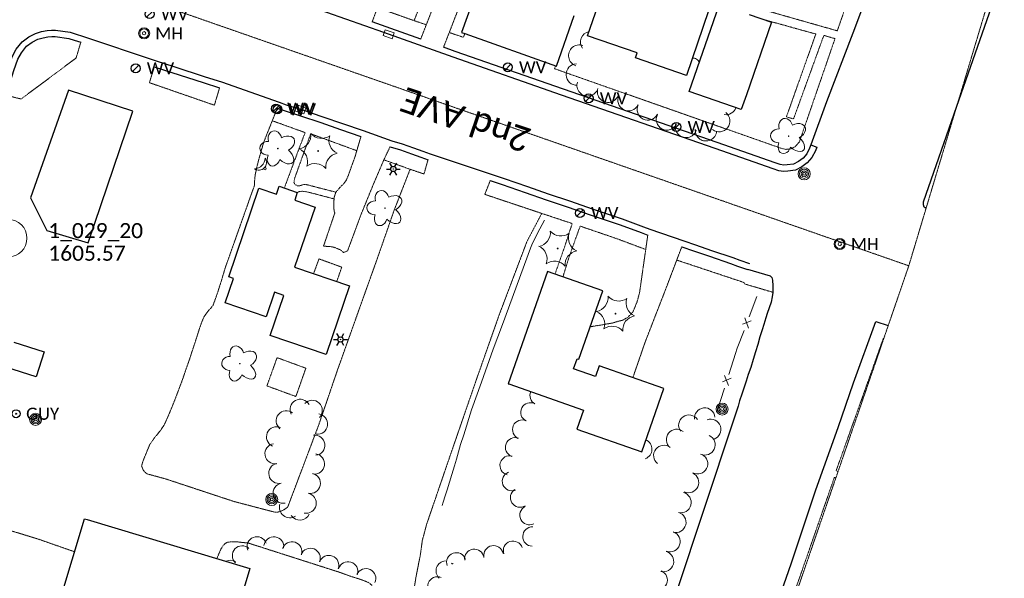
# Model space of a CAD drawing. Extents: x 386237 to 390135, y 96958 to 113752.
# Tile 20 of 116: x 387712 to 388105, y 98474 to 98696. Entities that reach past the tile are written whole.
import ezdxf
from ezdxf.enums import TextEntityAlignment as Align

# ---------------------------------------------------------------- set-up
doc = ezdxf.new("R2010")
doc.units = 0
doc.header["$MEASUREMENT"] = 0
doc.linetypes.add('Wisdot3', pattern=[0.1875, 0.125, -0.0625])
doc.linetypes.add('Wisdot5', pattern=[0.1, 0.05, -0.05])
for name, color, linetype, lineweight in [('E_BLD', 231, 'Continuous', 25), ('E_DRN', 41, 'Continuous', 18), ('E_DWY', 51, 'Wisdot3', 18), ('E_LAND_Vegetation', 81, 'Continuous', 18), ('E_LTG', 21, 'Continuous', 25), ('E_MAP_Limits', 81, 'Wisdot3', 18), ('E_MAP_PassPoints', 41, 'Continuous', 18), ('E_MISCPROP', 31, 'Continuous', 18), ('E_MISCPROP_Railing', 31, 'Continuous', 18), ('E_MISCPROP_Solid', 231, 'Continuous', 18), ('E_PATH_Sidewalk', 51, 'Wisdot5', 18), ('E_RDWY', 21, 'Continuous', 25), ('E_RDWY_Name', 21, 'Continuous', 18), ('E_UTL_EGuyWire', 201, 'Continuous', 25), ('E_UTL_MH', 31, 'Continuous', 18), ('E_UTL_W', 171, 'Continuous', 25)]:
    doc.layers.add(name, color=color, linetype=linetype, lineweight=lineweight)
doc.styles.add('CalibriLight', font='calibril.ttf')

# ---------------------------------------------------------------- blocks, each defined once
blk = doc.blocks.new('PP')
at = {"layer": 'E_MAP_PassPoints', "lineweight": 0}
for radius in [7.5, 0.96]:
    blk.add_circle((0, 0), radius, dxfattribs=at)
blk = doc.blocks.new('GUY')
at = {"color": 0, "linetype": 'ByBlock', "lineweight": -2, "transparency": 16777216}
for radius in [4, 0.5]:
    blk.add_circle((0, 0), radius, dxfattribs=at)
at = {"color": 0, "linetype": 'ByBlock', "lineweight": -2, "transparency": 16777216, "style": 'CalibriLight'}
blk.add_text('GUY', height=12, dxfattribs=at).set_placement((10, 0), align=Align.MIDDLE_LEFT)
blk = doc.blocks.new('INLET')
at = {"color": 0, "linetype": 'ByBlock', "lineweight": -2, "transparency": 16777216, "flags": 128}
blk.add_lwpolyline([(-7.5, 10), (7.5, 10), (7.5, 0), (-7.5, 0)], close=True, dxfattribs=at)
blk = doc.blocks.new('LPOL')
at = {"color": 0, "linetype": 'ByBlock', "lineweight": -2, "transparency": 16777216}
for p, q in [((-4, 0), (-1.5, 0)), ((-0.75, 1.3), (-2, 3.46)), ((0.75, 1.3), (2, 3.46)), ((1.5, 0), (4, 0)), ((-2, -3.46), (-0.75, -1.3)), ((2, -3.46), (0.75, -1.3))]:
    blk.add_line(p, q, dxfattribs=at)
for radius in [1.5, 1.5, 1.5, 0.125]:
    blk.add_circle((0, 0), radius, dxfattribs=at)
blk = doc.blocks.new('MH')
at = {"color": 0, "linetype": 'ByBlock', "lineweight": -2, "transparency": 16777216}
for radius in [5, 4, 1.5]:
    blk.add_circle((0, 0), radius, dxfattribs=at)
at = {"color": 0, "linetype": 'ByBlock', "lineweight": -2, "transparency": 16777216, "style": 'CalibriLight'}
blk.add_text('MH', height=10.8, dxfattribs=at).set_placement((10, 0), align=Align.MIDDLE_LEFT)
blk = doc.blocks.new('CTRE')
at = {"color": 0, "linetype": 'ByBlock', "lineweight": -2, "transparency": 16777216}
blk.add_circle((0, 0), 0.223, dxfattribs=at)
for centre, start, end in [((-11.97, 8.96), 280.2067, 5.9716), ((1.81, 14.92), 220.2113, 305.9762), ((13.83, 5.89), 160.2113, 245.9762), ((-13.83, -5.9), 340.2113, 65.9762), ((-1.81, -14.93), 40.2113, 125.9762)]:
    blk.add_arc(centre, 7.87, start, end, dxfattribs=at)
at = {"color": 0, "linetype": 'ByBlock', "lineweight": -2, "transparency": 16777216, "extrusion": (0, 0, -1)}
blk.add_arc((-12.03, -9.04), 7.87, 354.0728, 79.7489, dxfattribs=at)
blk = doc.blocks.new('POLE')
at = {"color": 0, "linetype": 'ByBlock', "lineweight": -2, "transparency": 16777216}
for radius in [4.46, 3.35, 2.23, 1.12]:
    blk.add_circle((0, 0), radius, dxfattribs=at)
blk = doc.blocks.new('SDSH')
at = {"color": 0, "linetype": 'ByBlock', "lineweight": -2, "transparency": 16777216}
blk.add_circle((0, 0), 1.5, dxfattribs=at)
for centre, radius, start, end in [((-8.6, 8.6), 10.7, 233.5697, 36.4341), ((-14.7, 14.7), 14.7, 268.683, 1.317)]:
    blk.add_arc(centre, radius, start, end, dxfattribs=at)
blk = doc.blocks.new('DTRE')
at = {"color": 0, "linetype": 'ByBlock', "lineweight": -2, "transparency": 16777216}
blk.add_circle((-0.18, 0), 0.183, dxfattribs=at)
for centre, major_axis, ratio in [((-1.87, 5.32), (1.36, -4.98), 0.782863), ((4.06, 2.74), (-5.27, -2.93), 0.691916), ((-5.87, 0.15), (4.93, -0.12), 0.832022), ((-2.49, -5.24), (1.8, 4.86), 0.716896), ((3.54, -3.71), (-5.01, 4.58), 0.560249)]:
    blk.add_ellipse(centre, major_axis=major_axis, ratio=ratio, start_param=1.570796, end_param=4.712389, dxfattribs=at)
blk = doc.blocks.new('WV')
at = {"color": 0, "linetype": 'ByBlock', "lineweight": -2, "transparency": 16777216}
blk.add_line((-2.83, -2.83), (2.83, 2.83), dxfattribs=at)
blk.add_circle((0, 0), 4, dxfattribs=at)
at = {"color": 0, "linetype": 'ByBlock', "lineweight": -2, "transparency": 16777216, "style": 'CalibriLight'}
blk.add_text('WV', height=10.8, dxfattribs=at).set_placement((10, 0), align=Align.MIDDLE_LEFT)

msp = doc.modelspace()

# ---------------------------------------------------------------- linework, layer by layer
at = {"layer": 'E_BLD'}
for p, q in [((387905.28, 98738.69), (387888.47, 98691.19)), ((387938.63, 98689.9), (387948.77, 98719.54)), ((387979.12, 98667.7), (387995.87, 98715.84)), ((387986.8, 98699.81), (387978.01, 98674.12)), ((387926.2, 98677.83), (387933.3, 98697.9)), ((388011.96, 98695.26), (388001.89, 98666.32)), ((388003, 98698.37), (388011.96, 98695.26)), ((388011.96, 98695.26), (388011.96, 98695.26)), ((387888.47, 98691.19), (387889.71, 98690.75)), ((387889.71, 98690.75), (387926.2, 98677.83)), ((387958.43, 98683.13), (387938.63, 98689.9)), ((387938.63, 98689.9), (387938.63, 98689.9)), ((387957.73, 98681.06), (387958.43, 98683.13)), ((387958.43, 98683.13), (387958.43, 98683.13)), ((387978.01, 98674.12), (387957.73, 98681.06)), ((387926.2, 98677.83), (387926.2, 98677.83)), ((387978.01, 98674.12), (387978.01, 98674.12)), ((387731.85, 98668.19), (387716.75, 98625.33)), ((387757.44, 98659.83), (387731.85, 98668.19)), ((387999.85, 98660.49), (387979.12, 98667.7)), ((387979.12, 98667.7), (387979.12, 98667.7)), ((388001.89, 98666.32), (387999.85, 98660.49)), ((388001.89, 98666.32), (388001.89, 98666.32)), ((387739.69, 98607.34), (387757.44, 98659.83)), ((387999.85, 98660.49), (387999.85, 98660.49)), ((387795.66, 98593.89), (387807.7, 98629.24)), ((387807.7, 98629.24), (387814.73, 98626.84)), ((387814.73, 98626.84), (387815.78, 98629.92)), ((387815.78, 98629.92), (387822.99, 98627.46)), ((387716.75, 98625.33), (387723.26, 98612.32)), ((387822.99, 98627.46), (387821.95, 98624.41)), ((387821.95, 98624.41), (387830.08, 98621.63)), ((387830.08, 98621.63), (387821.94, 98597.75)), ((387723.26, 98612.32), (387739.69, 98607.34)), ((387821.94, 98597.75), (387843.81, 98590.29)), ((387794.24, 98583.45), (387797.57, 98593.24)), ((387797.57, 98593.24), (387795.66, 98593.89)), ((387922.61, 98596.03), (387906.96, 98551.27)), ((387944.69, 98588.32), (387922.61, 98596.03)), ((387843.81, 98590.29), (387834.48, 98562.92)), ((387813.97, 98587.69), (387810.63, 98577.87)), ((387812.22, 98570.5), (387817.65, 98586.43)), ((387817.65, 98586.43), (387813.97, 98587.69)), ((387935.13, 98560.99), (387944.69, 98588.32)), ((387810.63, 98577.87), (387794.24, 98583.45)), ((387834.48, 98562.92), (387812.22, 98570.5)), ((387710.08, 98567.86), (387722.17, 98563.95)), ((387722.17, 98563.95), (387718.94, 98553.97)), ((387933.03, 98557.21), (387934.44, 98561.23)), ((387934.44, 98561.23), (387935.13, 98560.99)), ((387718.94, 98553.97), (387706.86, 98557.89)), ((387943.25, 98558.45), (387941.75, 98554.17)), ((387969.04, 98549.43), (387943.25, 98558.45)), ((387941.75, 98554.17), (387933.03, 98557.21)), ((387906.96, 98551.27), (387907.21, 98551.18)), ((387907.21, 98551.18), (387937.01, 98540.76)), ((387960.2, 98524.16), (387969.04, 98549.43)), ((387937.01, 98540.76), (387934.36, 98533.2)), ((387934.36, 98533.2), (387960.2, 98524.16)), ((387713.37, 98414.84), (387738.25, 98497.49)), ((387738.25, 98497.49), (387739.31, 98497.18)), ((387739.31, 98497.18), (387804.14, 98477.66)), ((387804.14, 98477.66), (387779.32, 98395.23))]:
    msp.add_line(p, q, dxfattribs=at)
at = {"layer": 'E_DWY', "flags": 128}
for points in [[(387936.63, 98847.94), (387934.51, 98846.56), (387932.29, 98844.4), (387929.86, 98840.83), (387927.99, 98837.91), (387925.46, 98830.49), (387908.99, 98790.54), (387893.63, 98754.95), (387869.49, 98695.91), (387854.94, 98701.09), (387852.83, 98695.44)], [(387872.16, 98688.58), (387878.42, 98704.61), (387890.38, 98734.91), (387897.19, 98748.91), (387902.56, 98758.3), (387907.21, 98764.14), (387912.58, 98772.21), (387922.83, 98789.5), (387930.71, 98805.1), (387933.92, 98812.24)], [(387881.26, 98685.34), (387895.26, 98721.45), (387903.27, 98739.47), (387906.66, 98744.5), (387910.5, 98748.17), (387913.46, 98749.75), (387916.4, 98750.52), (387919.39, 98750.57), (387923.01, 98749.71), (387926.76, 98748.14)], [(387736.77, 98687.36), (387734.87, 98681.01), (387712.97, 98664.69), (387706.95, 98666.2)], [(387792.02, 98669.11), (387789.96, 98662.23), (387789.96, 98662.23), (387764.07, 98671.2), (387766.07, 98677.49)], [(387762.1, 98521.85), (387764.19, 98527.02), (387764.91, 98528.03), (387766.03, 98529.64), (387767.47, 98531.37), (387768.67, 98532.9), (387769.97, 98534.87), (387771.28, 98537.72), (387772.86, 98541.46), (387774.45, 98545.45), (387775.83, 98549.17), (387777.18, 98552.67), (387778.65, 98557.03), (387780.03, 98560.9), (387781.17, 98564.45), (387782.35, 98567.97), (387783.54, 98571.73), (387784.52, 98574.69), (387785.13, 98576.29), (387785.91, 98578.09), (387787.29, 98580), (387788.57, 98581.42), (387789.39, 98582.4), (387789.9, 98583.77), (387790.51, 98585.44), (387791.6, 98588.67), (387792.7, 98592.09), (387794.25, 98597.34), (387805.89, 98630.2), (387805.96, 98631.72), (387806.19, 98634.3), (387806.82, 98637.38), (387807.61, 98640.44), (387808.4, 98643.27), (387809.17, 98645.95), (387809.69, 98647.68), (387815.01, 98661.01)], [(387859.93, 98645.64), (387857.48, 98640.47), (387853.18, 98630.43), (387848.42, 98618.77), (387843.04, 98604.23), (387841.4, 98603.51), (387841.01, 98603.95), (387839.96, 98604.69), (387838.26, 98605.39), (387836.88, 98605.82), (387835.63, 98605.96), (387833.43, 98606.04), (387837.96, 98619.36), (387837.71, 98619.89), (387837.54, 98621.35), (387837.53, 98623.49), (387837.76, 98625.86), (387838.38, 98627.59), (387840.25, 98629.76), (387841.47, 98630.91), (387842.59, 98632.51), (387843.35, 98634.38), (387844.21, 98636.75), (387845.3, 98639.8), (387845.84, 98641.2), (387848.36, 98649.78)], [(387875.07, 98640.5), (387873.46, 98634.83), (387873.46, 98634.83), (387867.93, 98636.69), (387861.55, 98620.33), (387854.92, 98601.3), (387847.11, 98579.45), (387839.07, 98556.91), (387831.51, 98534.79), (387819.21, 98502.25)], [(387899.86, 98632.24), (387897.69, 98626.7), (387920.38, 98619.11), (387914.49, 98607.94), (387903.48, 98578.85), (387894.66, 98553.84), (387883.53, 98521.6), (387874.52, 98495.28), (387872.81, 98488.91), (387872.15, 98484.08)], [(387962.62, 98610.51), (387959.34, 98587.58), (387958.35, 98583.9), (387956.71, 98579.91), (387954.75, 98577.8), (387952.65, 98576.58), (387950.63, 98576.08), (387948.41, 98575.41), (387945.67, 98574.99), (387943.42, 98574.54), (387940.69, 98574.13), (387939.67, 98573.96)], [(387976.15, 98605.81), (387969.6, 98588.55), (387961.6, 98567.96), (387956.69, 98553.75)], [(387829.5, 98595.17), (387831.64, 98601), (387840.71, 98597.7), (387838.71, 98592.03)], [(387659.63, 98524.28), (387665.8, 98522.63), (387661.26, 98507.82), (387695.19, 98496.86), (387719.44, 98489.49), (387734.28, 98484.32)], [(387819.21, 98502.25), (387818.66, 98501.73), (387817.9, 98501.2), (387817.25, 98500.8), (387816.3, 98500.4), (387815.45, 98500.17), (387814.3, 98500.07), (387813.16, 98500.31), (387797.62, 98504.4), (387770.84, 98513.25), (387766.07, 98514.57), (387764.53, 98514.98), (387763.81, 98515.17), (387762.94, 98515.43), (387761.66, 98516.76), (387760.96, 98518.56), (387761.45, 98520.19), (387762.1, 98521.85)], [(387818.59, 98455.11), (387820.09, 98460.28), (387820.69, 98462.07), (387821.28, 98462.02), (387822.44, 98461.68), (387824.21, 98461.13), (387825.71, 98460.66), (387828.13, 98459.96), (387830.59, 98459.42), (387832.27, 98459), (387833.86, 98458.63), (387835.54, 98458.21), (387837.55, 98457.92), (387839.71, 98457.79), (387841.77, 98457.93), (387843.86, 98458.28), (387845.25, 98458.57), (387846.55, 98458.89), (387848.41, 98459.63), (387849.54, 98460.48), (387850.54, 98461.28), (387851.59, 98462.29), (387852.4, 98463.23), (387853.23, 98464.67), (387853.76, 98466.34), (387853.81, 98467.53), (387853.73, 98468.26), (387853.34, 98469.75), (387852.62, 98471.06), (387851.55, 98471.97), (387849.34, 98472.9), (387847.38, 98473.58), (387844.74, 98474.38), (387839.36, 98476.3), (387803.36, 98487.83), (387802.63, 98487.87), (387801.37, 98488.01), (387799.9, 98488.15), (387798.71, 98488.31), (387796.74, 98488.31), (387795.35, 98488.14), (387795, 98488.03), (387794.25, 98487.62), (387793.45, 98486.82), (387792.54, 98485.33), (387791.6, 98483.2), (387790.98, 98481.62)], [(387824.41, 98321.67), (387824.09, 98324.41), (387824.13, 98325.1), (387824.28, 98325.73), (387824.43, 98326.21), (387824.7, 98326.77), (387825.13, 98327.18), (387829.64, 98325.84), (387834.91, 98340.7), (387835.42, 98340.99), (387838.27, 98340.21), (387841.98, 98339.59), (387845.77, 98338.9), (387847.95, 98338.41), (387848.9, 98338.25), (387849.76, 98338.02), (387850.15, 98338.14), (387850.58, 98338.51), (387850.91, 98339.34), (387855.92, 98356.04), (387869.88, 98400.13), (387878.24, 98426.77), (387886.31, 98452.42), (387877.34, 98458.37), (387872.77, 98461.97), (387870.82, 98463.76), (387869.99, 98464.65), (387869.44, 98466.15), (387869.39, 98468.08), (387869.65, 98470.33), (387870.24, 98474.03), (387870.83, 98477.12), (387871.3, 98479.52), (387871.87, 98482.34), (387872.15, 98484.08)]]:
    msp.add_lwpolyline(points, dxfattribs=at)
at = {"layer": 'E_LAND_Vegetation'}
for centre, radius, start, end in [((387940.1, 98687.37), 4.27, 102.1965, 215.3277), ((387935.32, 98681.98), 4.27, 70.5223, 250.5223), ((387980.93, 98678.66), 2.26, 14.2306, 106.1167), ((387934.34, 98674.42), 4.27, 92.3817, 272.3817), ((387938.66, 98670.15), 4.27, 162.5734, 342.5734), ((387946.81, 98667.59), 4.27, 162.5734, 342.5734), ((387954.97, 98664.27), 4.27, 153.9213, 333.9213), ((387962.63, 98660.52), 4.27, 153.9213, 333.9213), ((387991.07, 98655.9), 4.27, 231.9057, 51.9057), ((387993.71, 98662.68), 4.27, 260.8122, 340.1005), ((387970.26, 98656.56), 4.27, 152.292, 332.292), ((387977.88, 98653.58), 4.27, 161.6299, 341.6299), ((387985.8, 98652.24), 4.27, 174.8047, 354.8047), ((387919.51, 98546.6), 3.86, 156.8872, 241.6612), ((387824.14, 98541.04), 4.03, 28.3085, 208.2932), ((387828.92, 98540.65), 4.03, 316.0672, 136.0519), ((387915.86, 98539.87), 3.86, 63.1437, 243.1284), ((387985.29, 98537.55), 4.09, 6.1115, 186.0962), ((387818.61, 98536.47), 4.03, 51.1574, 231.1421), ((387831.04, 98535.23), 4.03, 262.5809, 82.5656), ((387979, 98534.73), 4.09, 34.558, 214.5426), ((387814.74, 98530.11), 4.03, 66.4232, 246.4079), ((387912.59, 98533.01), 3.86, 66.3988, 246.3835), ((387987.67, 98533.03), 4.09, 289.3098, 109.2944), ((387829.91, 98526.75), 4.03, 277.3088, 97.2935), ((387974.08, 98529.05), 4.09, 51.188, 231.1727), ((387985.37, 98526.92), 4.09, 245.304, 65.2887), ((387814.11, 98523.38), 4.03, 99.1177, 279.1024), ((387909.75, 98525.95), 3.86, 69.4401, 249.4248), ((387960.2, 98525.21), 4.09, 290.2575, 65.8693), ((387969.03, 98522.66), 4.09, 52.143, 232.1277), ((387829.83, 98519.32), 4.03, 261.4025, 81.3872), ((387907.59, 98518.74), 3.86, 74.6568, 254.6415), ((387982.42, 98519.4), 4.09, 242.9561, 62.9408), ((387815.67, 98515.59), 4.03, 102.1315, 282.1162), ((387828.18, 98511.57), 4.03, 258.1738, 78.1585), ((387908.52, 98512.44), 3.86, 111.1361, 291.1208), ((387978.84, 98511.94), 4.09, 245.6372, 65.6218), ((387817.38, 98507.68), 4.03, 100.8407, 280.8254), ((387826.53, 98503.69), 4.03, 258.1738, 78.1585), ((387911.75, 98505.91), 3.86, 122.3727, 302.3574), ((387975.8, 98503.95), 4.09, 255.6634, 75.6481), ((387820.02, 98502.03), 4.17, 161.83, 303.2685), ((387915.46, 98498.91), 3.86, 116.2391, 296.2238), ((387824.01, 98501.11), 4.17, 214.5877, 334.4018), ((387973.76, 98496.04), 4.09, 255.4441, 75.4288), ((387916.67, 98490.4), 3.86, 88.6576, 268.6423), ((387971.41, 98488.39), 4.09, 250.9539, 70.9385), ((387801.07, 98482.77), 3.95, 47.3192, 227.3039), ((387806.91, 98486.38), 3.95, 21.1704, 201.155), ((387813.64, 98486.33), 3.95, 352.5572, 172.5419), ((387820.88, 98484.4), 3.95, 341.3971, 161.3818), ((387901.15, 98482.94), 3.86, 10.6464, 190.631), ((387908.92, 98484.76), 3.86, 18.479, 198.4637), ((387828.21, 98481.78), 3.95, 338.6123, 158.597), ((387835.6, 98478.93), 3.95, 339.111, 159.0957), ((387886.33, 98480.1), 3.86, 19.7133, 199.698), ((387893.49, 98481.52), 3.86, 8.5386, 188.5233), ((387968.87, 98480.47), 4.09, 254.769, 74.7537), ((387796.42, 98476.98), 3.95, 59.8447, 116.5465), ((387843.22, 98476.4), 3.95, 343.1224, 163.107), ((387882.28, 98476.69), 4.02, 93.7585, 226.4515), ((387887.98, 98481.82), 4.02, 209.3757, 217.2305), ((387882.28, 98476.69), 4.02, 46.4669, 48.3649), ((387850.33, 98473.66), 3.95, 335.4321, 155.4168), ((387966.32, 98473.02), 4.09, 246.9673, 66.9519), ((387878.89, 98470.36), 4.02, 68.3863, 248.371)]:
    msp.add_arc(centre, radius, start, end, dxfattribs=at)
at = {"layer": 'E_MAP_Limits', "lineweight": 0, "flags": 128}
for points in [[(388208.75, 99168.16), (388195.27, 99070.53), (388136.35, 98830.39), (388066.59, 98598.25)], [(387311.17, 98861.57), (388066.59, 98598.25)], [(387311.17, 98861.57), (388066.59, 98598.25)], [(388066.59, 98598.25), (388010.96, 98436.45)]]:
    msp.add_lwpolyline(points, dxfattribs=at)
at = {"layer": 'E_MISCPROP_Railing'}
for p, q in [((388001.22, 98577.49), (388002.71, 98573.45)), ((388003.81, 98576.34), (388000.35, 98575.05)), ((387995.78, 98553.47), (387992.39, 98551.99)), ((387993.13, 98554.48), (387994.83, 98550.52))]:
    msp.add_line(p, q, dxfattribs=at)
at = {"layer": 'E_MISCPROP_Railing', "flags": 128}
for points in [[(387921.51, 98616.45), (387918.69, 98611.22), (387916.47, 98606.56), (387915.92, 98605.28), (387904.72, 98574.83), (387900.99, 98565), (387896.38, 98551.9), (387892.41, 98540.82), (387889.27, 98530.96), (387888.01, 98527.01), (387887.22, 98524.11), (387886.42, 98521.27), (387885.59, 98518.61), (387884.5, 98515.16), (387883.61, 98512.03), (387882.68, 98509.05), (387881.87, 98506.66), (387881.1, 98504.13), (387880.69, 98502.72)], [(388006.09, 98586.02), (388003, 98577.89)], [(388000.95, 98572.52), (387998.27, 98565.47), (387997.55, 98563.25)], [(387997.55, 98563.25), (387994.89, 98554.97)], [(387993.12, 98549.5), (387990.09, 98540.1)]]:
    msp.add_lwpolyline(points, dxfattribs=at)
at = {"layer": 'E_PATH_Sidewalk', "flags": 128}
for points in [[(388004.1, 98701.53), (388038.11, 98691.85), (388050.28, 98727.01)], [(387869.49, 98695.91), (387874.38, 98694.27)], [(388009.24, 98696.2), (388029.56, 98690.59), (388017.83, 98657.58), (388020.68, 98656.78), (388032.74, 98690.04), (388037.2, 98688.75), (388023.02, 98647.66), (388021.34, 98645.68), (388019.53, 98644.81), (388017.68, 98644.63), (388015.84, 98645.03), (387925.44, 98676.76), (387925.89, 98677.95)], [(387883.52, 98691.18), (387889.18, 98689.27), (387889.69, 98690.75)], [(387813.02, 98656.02), (387826.1, 98651.33), (387826.1, 98651.33), (387817.82, 98629.22)], [(387838.37, 98627.57), (387826.36, 98630.66), (387825.67, 98630.65), (387824.08, 98630.16), (387822.97, 98630.14), (387822.09, 98630.63), (387821.66, 98631.46), (387821.74, 98632.24), (387821.95, 98633.15), (387828.33, 98650.83), (387846.69, 98644.1)], [(387867.93, 98636.69), (387857.48, 98640.47)], [(387822.97, 98627.47), (387823.89, 98627.83), (387825.12, 98627.95), (387826.85, 98627.7), (387828.19, 98627.37), (387837.67, 98624.89)], [(387925.68, 98594.96), (387929.47, 98605.77), (387932.51, 98615.07), (387920.38, 98619.11)], [(387961.8, 98604.74), (387950.08, 98609.13), (387935.68, 98614.04), (387934.18, 98609.93), (387931.29, 98601.82), (387928.8, 98593.87)], [(388012.44, 98587.68), (388000.98, 98591.1), (388001, 98591.58), (387974.14, 98600.52)], [(388038.41, 98516.29), (388037.65, 98516.6), (388056.55, 98569.59), (388056.72, 98569.54)], [(387826.4, 98557.45), (387814.94, 98561.65), (387810.89, 98550.41)], [(387810.86, 98550.42), (387822.42, 98546.18), (387826.4, 98557.47)], [(388037.54, 98513.75), (388036.95, 98514), (388010.15, 98436.73), (388008.44, 98431.84)]]:
    msp.add_lwpolyline(points, dxfattribs=at)
at = {"layer": 'E_RDWY', "flags": 128}
for points in [[(388138.45, 98952.56), (388136.96, 98946.78), (388126.09, 98915.55), (388105.86, 98862.15), (388087.72, 98811.6), (388078.21, 98782.86), (388064.88, 98745.83), (388044.35, 98690.88), (388033.8, 98663.51), (388027.56, 98646.4)], [(388085.68, 98661.78), (388125.55, 98775.84), (388133.24, 98798.2), (388150.39, 98847.21), (388167.92, 98897.72), (388178.25, 98926.51), (388176.85, 98927.86), (388175.87, 98930.12), (388175.55, 98932.37), (388175.51, 98934.9), (388176.65, 98937.3)], [(388027.56, 98646.4), (388029.9, 98645.52), (388029.37, 98644.09), (388028, 98641.38), (388026.14, 98639.26), (388023.93, 98637.65), (388021.48, 98636.36), (388018.39, 98635.95), (388016.69, 98635.84), (388014.79, 98636.12), (388012.51, 98636.9), (387989.45, 98645.02), (387928.25, 98666.23), (387885.1, 98681.31), (387857.52, 98691.16), (387827.15, 98701.77)], [(387872.16, 98688.58), (387858.35, 98693.51), (387852.83, 98695.44)], [(387704.57, 98666.96), (387707.75, 98676.9), (387709.43, 98681.53), (387710.99, 98684.53), (387713.41, 98687.49), (387716.01, 98689.48), (387718.76, 98690.83), (387721.13, 98691.55), (387723.29, 98691.96), (387725.12, 98692.09), (387726.11, 98692.09), (387726.67, 98692.1), (387732.52, 98691.27), (387734.86, 98690.51), (387737.46, 98689.76), (387766.76, 98679.9)], [(387706.95, 98666.2), (387710.12, 98676.1), (387711.72, 98680.52), (387713.09, 98683.14), (387715.16, 98685.69), (387717.33, 98687.35), (387719.68, 98688.5), (387721.73, 98689.12), (387723.61, 98689.47), (387725.22, 98689.59), (387726.14, 98689.59), (387726.5, 98689.6), (387731.95, 98688.82), (387734.12, 98688.12), (387736.77, 98687.36)], [(388027.56, 98646.4), (388027.07, 98645.09), (388025.91, 98642.79), (388024.45, 98641.12), (388022.61, 98639.78), (388020.71, 98638.78), (388018.15, 98638.44), (388016.8, 98638.35), (388015.38, 98638.56), (388013.33, 98639.26), (387990.28, 98647.38), (387929.07, 98668.59), (387885.93, 98683.67), (387881.26, 98685.34)], [(387766.76, 98679.9), (387773.84, 98677.63), (387786.28, 98673.59), (387792.79, 98671.49), (387815.77, 98663.39)], [(387766, 98677.52), (387773.07, 98675.25), (387785.51, 98671.21), (387792.02, 98669.11)], [(387815.77, 98663.39), (387818.58, 98662.42), (387825.02, 98660.34), (387833.16, 98657.64), (387840.97, 98654.97), (387849.17, 98652.15), (387860.64, 98648.04)], [(387814.95, 98661.03), (387817.79, 98660.05), (387824.25, 98657.96), (387832.36, 98655.27), (387840.16, 98652.6), (387848.36, 98649.78)], [(388073.46, 98621.1), (388072.78, 98621.62), (388072.42, 98622.47), (388072.47, 98623.7), (388085.68, 98661.78)], [(387860.64, 98648.04), (387864.83, 98646.8), (387869.29, 98645.25), (387873.06, 98643.89), (387875.92, 98642.85), (387900.68, 98634.6)], [(387859.93, 98645.64), (387864.07, 98644.42), (387868.45, 98642.9), (387872.2, 98641.54), (387875.07, 98640.5)], [(387899.86, 98632.24), (387904.59, 98630.61), (387913.83, 98627.45), (387922.11, 98624.57), (387930.56, 98621.76), (387940.03, 98618.48), (387951.57, 98614.56), (387960.01, 98611.47), (387962.62, 98610.51)], [(387900.68, 98634.6), (387905.4, 98632.97), (387914.65, 98629.82), (387922.92, 98626.93), (387931.37, 98624.13), (387940.84, 98620.84), (387952.4, 98616.92), (387960.87, 98613.82), (387963.49, 98612.85), (387976.95, 98608.18)], [(387976.15, 98605.81), (387980.79, 98604.25), (387987.16, 98602.04), (387995.63, 98599.15), (387998.42, 98598.15), (388002.33, 98596.77)], [(387976.95, 98608.18), (387981.6, 98606.61), (387987.97, 98604.4), (387996.46, 98601.51), (387999.26, 98600.51), (388003.16, 98599.13)], [(388002.36, 98596.86), (388011.42, 98594.22), (388011.99, 98593.57), (388012.32, 98592.49), (388012.49, 98590.25), (388012.44, 98587.6), (388012.23, 98585.83), (388011.72, 98583.76), (388010.94, 98581.47), (388010.19, 98579.23), (388009.64, 98577.52), (388008.82, 98574.91), (388008.13, 98572.72), (388007.31, 98569.98), (388006.39, 98566.93), (388005.53, 98564), (388004.6, 98560.93), (388003.6, 98557.79), (388002.64, 98554.9), (388001.77, 98552.28), (388000.9, 98549.47), (388000.09, 98547.07), (387999.21, 98544.51), (387998.56, 98542.31), (387983.28, 98495.96), (387968.3, 98451.09)], [(388005.43, 98438.35), (388019.8, 98479.92), (388029.59, 98508.96), (388038.44, 98533.81), (388044.58, 98551.56), (388053.52, 98576.1), (388058.41, 98574.45)]]:
    msp.add_lwpolyline(points, dxfattribs=at)

# ---------------------------------------------------------------- block references
at = {"layer": 'E_DRN', "xscale": 0.25, "yscale": 0.25, "zscale": 0.25}
for p, rotation in [((387859.8, 98691.67), 160.3207651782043), ((387823.77, 98659.43), 341.8840939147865)]:
    msp.add_blockref('INLET', p, dxfattribs=dict(at, rotation=rotation))
at = {"layer": 'E_LAND_Vegetation'}
for name, p, xscale, yscale, zscale in [('DTRE', (388018.86, 98649.9), 0.6769248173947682, 0.6769248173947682, 0.6769248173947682), ('DTRE', (387815.38, 98644.95), 0.6769248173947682, 0.6769248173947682, 0.6769248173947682), ('CTRE', (387831.34, 98643.99), 0.7108526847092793, 0.7108526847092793, 0.7108526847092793), ('DTRE', (387858.05, 98621.2), 0.6769248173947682, 0.6769248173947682, 0.6769248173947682), ('CTRE', (387926.73, 98605.11), 0.7108526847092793, 0.7108526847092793, 0.7108526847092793), ('CTRE', (387949.72, 98579.19), 0.7108526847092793, 0.7108526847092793, 0.7108526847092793), ('DTRE', (387800.21, 98559.26), 0.6769248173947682, 0.6769248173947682, 0.6769248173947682)]:
    msp.add_blockref(name, p, dxfattribs=dict(at, xscale=xscale, yscale=yscale, zscale=zscale))
at = {"layer": 'E_LTG', "xscale": 0.692840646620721, "yscale": 0.692840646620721, "zscale": 0.692840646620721}
for p in [(387861.25, 98636.8), (387840.18, 98568.89)]:
    msp.add_blockref('LPOL', p, dxfattribs=at)
at = {"layer": 'E_MAP_PassPoints', "lineweight": 0}
msp.add_blockref('PP', (387707.8, 98609.26), dxfattribs=at)
at = {"layer": 'E_MISCPROP', "xscale": 0.5377037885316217, "yscale": 0.5377037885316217, "zscale": 0.5377037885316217}
for p in [(388024.9, 98634.89), (387992.22, 98541.18), (387718.76, 98537.08), (387812.81, 98505.16)]:
    msp.add_blockref('POLE', p, dxfattribs=at)
at = {"layer": 'E_MISCPROP_Solid', "xscale": 0.2807663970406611, "yscale": 0.2807663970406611, "zscale": 0.2807663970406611}
msp.add_blockref('SDSH', (387810.13, 98636.93), dxfattribs=at)
at = {"layer": 'E_UTL_EGuyWire', "xscale": 0.3999999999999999, "yscale": 0.3999999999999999, "zscale": 0.3999999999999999}
msp.add_blockref('GUY', (387710.95, 98539.3), dxfattribs=at)
at = {"layer": 'E_UTL_MH', "xscale": 0.4444444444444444, "yscale": 0.4444444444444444, "zscale": 0.4444444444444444}
for p in [(387761.98, 98690.86), (388039.08, 98606.92)]:
    msp.add_blockref('MH', p, dxfattribs=at)
at = {"layer": 'E_UTL_W', "xscale": 0.4444444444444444, "yscale": 0.4444444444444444, "zscale": 0.4444444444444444}
for p in [(387764.2, 98698.49), (387758.6, 98676.9), (387906.86, 98677.35), (387939.05, 98664.99), (387814.48, 98660.83), (387815.11, 98660.54), (387974.01, 98653.57), (387935.57, 98619.26)]:
    msp.add_blockref('WV', p, dxfattribs=at)

# ---------------------------------------------------------------- texts
at = {"layer": 'E_MAP_PassPoints', "lineweight": 0, "style": 'CalibriLight'}
for s, p in [('1_029_20', (387723.8, 98609.26)), ('1605.57', (387723.8, 98600.26))]:
    msp.add_text(s, height=6, dxfattribs=at).set_placement(p)
at = {"layer": 'E_RDWY_Name', "style": 'CalibriLight'}
msp.add_text('2nd AVE', height=10, rotation=161.256, dxfattribs=at).set_placement((387916.84, 98652.49))

doc.saveas('drawing.dxf')
